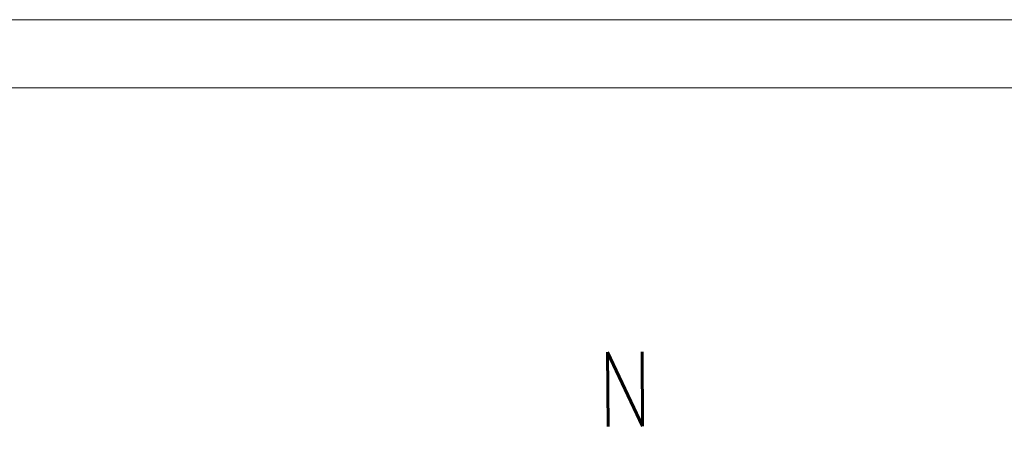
# Model space of a CAD drawing. Header units: millimetres. Extents: x -587 to 358276, y -26688 to 221215.
# Tile 233 of 256: x 16424 to 16839, y 7965 to 8148. Entities that reach past the tile are written whole.
import ezdxf

# ---------------------------------------------------------------- set-up
doc = ezdxf.new("R2010")
doc.units = ezdxf.units.MM
doc.header["$MEASUREMENT"] = 0
for name, color, linetype, lineweight in [('Nowe_820-G Rysunki Obrazki_Nr_pióra__1', 7, 'Continuous', 13), ('Nowe_820-G Rysunki Obrazki_Nr_pióra__23', 7, 'Continuous', 15), ('wymiarowanie', 176, 'Continuous', 9)]:
    doc.layers.add(name, color=color, linetype=linetype, lineweight=lineweight)
doc.styles.add('STYL_AUTOMATYCZNY_2', font='txt', dxfattribs={"width": 0.771777})

msp = doc.modelspace()

# ---------------------------------------------------------------- linework, layer by layer
at = {"layer": 'Nowe_820-G Rysunki Obrazki_Nr_pióra__23', "color": 7, "linetype": 'Continuous', "lineweight": 15}
msp.add_lwpolyline([(13055.23, 8119.48), (17155.64, 8119.48)], dxfattribs=at)
at = {"layer": 'wymiarowanie'}
msp.add_lwpolyline([(13000.35, 8148.27), (13000.35, 5178.27), (17200.35, 5178.27), (17200.35, 8148.27), (13000.35, 8148.27)], dxfattribs=at)

# ---------------------------------------------------------------- texts
at = {"layer": 'Nowe_820-G Rysunki Obrazki_Nr_pióra__1', "color": 7, "linetype": 'Continuous', "lineweight": 13, "insert": (16668.01, 7976.7), "char_height": 31.3975, "attachment_point": 7, "rotation": 0.3861, "style": 'STYL_AUTOMATYCZNY_2'}
msp.add_mtext('\\A1;{\\pql;\\fRomanS|b0|i0|c0|p0;\\W0.771777;N}', dxfattribs=at)

doc.saveas('drawing.dxf')
